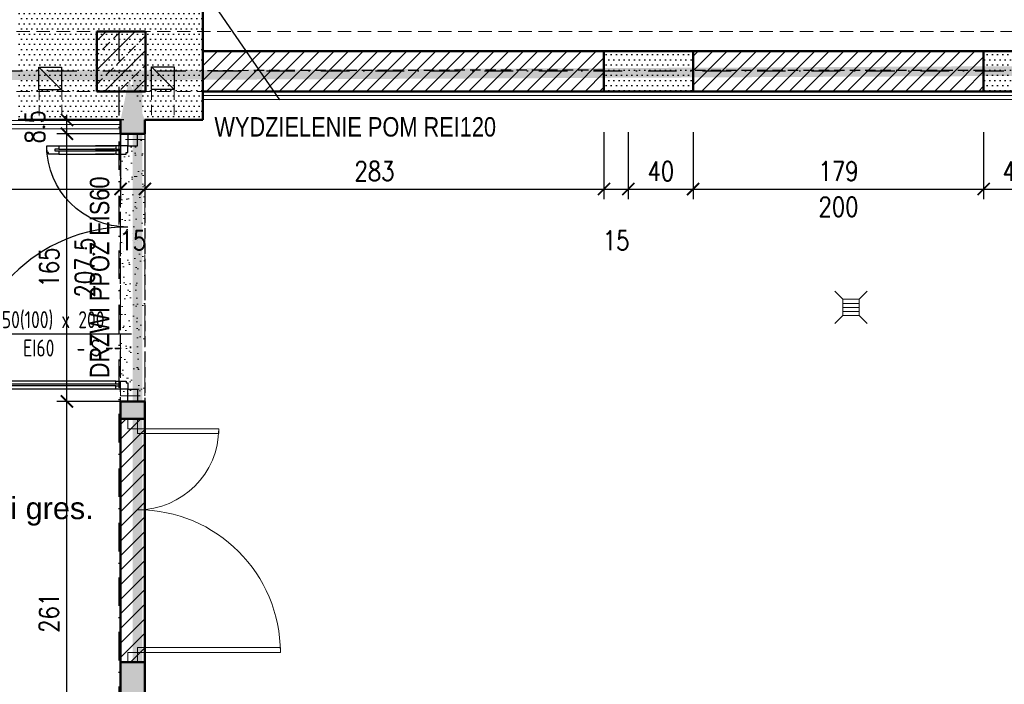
# Model space of a CAD drawing. Header units: millimetres. Extents: x 489 to 7736, y 461 to 5981.
# Tile 18 of 62: x 3908 to 4515, y 1167 to 1577. Entities that reach past the tile are written whole.
import ezdxf
from ezdxf import colors
from ezdxf.entities.mleader import LeaderData, LeaderLine
from ezdxf.enums import TextEntityAlignment as Align
from ezdxf.math import Vec2, Vec3

# ---------------------------------------------------------------- set-up
doc = ezdxf.new("R2010")
doc.units = ezdxf.units.MM
for name, pattern in [('ACAD_ISO02W100', [15, 12, -3]), ('DIVIDE', [31.75, 12.7, -6.35, 0, -6.35, 0, -6.35]), ('DOT___DASHED', [33.523888, 17.638888, -8.819444, 0.01, -7.055556]), ('HIDDEN', [9.525, 6.35, -3.175])]:
    doc.linetypes.add(name, pattern=pattern)
for name, color, linetype in [('BS_ODN', 2, 'Continuous'), ('WK-Drzwi', 9, 'Continuous'), ('WK-EtykDrzwi', 11, 'Continuous'), ('WK-EtykPom', 161, 'Continuous'), ('WK-Opisy', 143, 'Continuous'), ('WK-Opisy @ 50', 143, 'Continuous'), ('WK-Otwory', 9, 'Continuous'), ('WK-PPoż', 1, 'Continuous'), ('WK-Siatka', 240, 'DOT___DASHED'), ('WK-Wentylacja', 2, 'Continuous'), ('WK-Wymiary', 8, 'Continuous'), ('WK-Ściany', 7, 'Continuous')]:
    doc.layers.add(name, color=color, linetype=linetype)
for name, color, linetype, lineweight in [('WK-INSTALACJE WODKAN', 170, 'Continuous', 5), ('WK-izolacja termiczna II', 124, 'BATTING', 0), ('WK-widok', 8, 'Continuous', 0), ('WK-WYBURZENIA', 6, 'Continuous', 5)]:
    doc.layers.add(name, color=color, linetype=linetype, lineweight=lineweight)
doc.layers.add('WK-Pomieszczenia', color=173, linetype='Continuous', plot=False)
doc.styles.add('Arch-Dim', font='romans.shx', dxfattribs={"width": 0.75})
doc.styles.add('Arial', font='micross.ttf', dxfattribs={"width": 0.9})
doc.styles.add('BIKWYM', font='bikromsw.shx', dxfattribs={"width": 0.8})
doc.styles.add('iso cp', font='isocpeur.ttf')
doc.styles.add('RomanS-Narrow', font='romans.shx', dxfattribs={"width": 0.8})
doc.styles.get("Standard").update_dxf_attribs({"font": 'ARIAL.TTF'})
doc.linetypes.add('BATTING', pattern='A,0.00254,-2.54,[134,ltypeshp.shx,S=2.54,R=0,X=-2.54,Y=0],-5.08,[134,ltypeshp.shx,S=2.54,R=180,X=2.54,Y=0],-2.54', length=10.16254)
doc.dimstyles.new('AEC Dimension 1-50', dxfattribs={"dimtxt": 12, "dimasz": 0.075, "dimexe": 6.25, "dimexo": 0, "dimgap": 5, "dimtad": 1, "dimdec": 1, "dimrnd": 0.5, "dimzin": 9, "dimdsep": 46, "dimtxsty": 'RomanS-Narrow', "dimblk": 'ARCHTICK', "dimcen": 0.125, "dimdle": 3.125, "dimclrd": 8, "dimclre": 8, "dimclrt": 256, "dimadec": 1, "dimazin": 0, "dimtfac": 1, "dimtdec": 1, "dimtmove": 2, "dimatfit": 2, "dimfxl": 0, "dimtolj": 1, "dimtzin": 0, "dimarcsym": 0})
doc.dimstyles.new('BS_BGR_100', dxfattribs={"dimtxt": 25, "dimasz": 1.666667, "dimexe": 0, "dimexo": 0, "dimgap": 0, "dimtad": 0, "dimdec": 1, "dimrnd": 0.5, "dimzin": 9, "dimdsep": 46, "dimtxsty": 'BIKWYM', "dimblk": 'NONE', "dimcen": 0, "dimse1": 1, "dimse2": 1, "dimclrd": 256, "dimclre": 256, "dimclrt": 7, "dimadec": 0, "dimazin": 0, "dimtfac": 0.033333, "dimtdec": 1, "dimtmove": 0, "dimatfit": 3, "dimldrblk": 'NONE', "dimfxl": 0, "dimtvp": 0.8, "dimtolj": 1, "dimarcsym": 0})
pattern_1 = [(0, (699.431, 930.084), (1.5875, 3.175), [0, -3.175])]
pattern_2 = [(45, (699.431, 930.084), (-4.490128, 4.490128), [])]

# ---------------------------------------------------------------- blocks, each defined once
blk = doc.blocks.new('_None')
blk = doc.blocks.new('WK_Pow_tag_01_50')
at = {"color": 0, "linetype": 'ByBlock'}
blk.add_line((-2.789, 0), (2.789, 0), dxfattribs=at)
at = {"color": 0, "linetype": 'ByBlock', "style": 'Arial'}
for tag, height, p in [('POWIERZCHNIE:NUMERAUTO', 0.625, (0.071, 0.482)), ('POWIERZCHNIE:NAZWA', 0.45, (0, -0.455)), ('POWIERZCHNIE_WYKOŃCZENIE:POSADZKA', 0.45, (0, -1.091)), ('POWIERZCHNIE_STYL:POWOBLICZ', 0.45, (0, -1.728))]:
    blk.add_attdef(tag, text='', height=height, dxfattribs=at).set_placement(p, align=Align.MIDDLE)
blk = doc.blocks.new('_ArchTick')
at = {"color": 0, "linetype": 'ByBlock', "const_width": 15}
blk.add_lwpolyline([(-50, -50), (50, 50)], dxfattribs=at)
blk = doc.blocks.new('*D1166')
at = {"layer": 'Defpoints', "color": 0}
for p in [(3399.88, 1507.67), (3970.37, 1507.67), (3970.37, 1472.67)]:
    blk.add_point(p, dxfattribs=at)
at = {"layer": 'WK-Wymiary', "color": 8, "linetype": 'Continuous', "lineweight": -2, "ltscale": 1.3}
for p, q in [((3399.88, 1507.67), (3399.88, 1466.42)), ((3970.37, 1507.67), (3970.37, 1466.42)), ((3396.75, 1472.67), (3973.5, 1472.67))]:
    blk.add_line(p, q, dxfattribs=at)
at = {"layer": 'WK-Wymiary', "color": 8, "linetype": 'ByBlock', "lineweight": -2, "xscale": 0.075, "yscale": 0.075, "zscale": 0.075, "rotation": 180}
blk.add_blockref('_ArchTick', (3399.88, 1472.67), dxfattribs=at)
at = {"layer": 'WK-Wymiary', "color": 8, "linetype": 'ByBlock', "lineweight": -2, "xscale": 0.075, "yscale": 0.075, "zscale": 0.075}
blk.add_blockref('_ArchTick', (3970.37, 1472.67), dxfattribs=at)
at = {"layer": 'WK-Wymiary', "lineweight": -3, "insert": (3685.13, 1483.67), "char_height": 12, "attachment_point": 5, "style": 'RomanS-Narrow'}
blk.add_mtext('\\A1;\\A1;570.5', dxfattribs=at)
blk = doc.blocks.new('*D1167')
at = {"layer": 'Defpoints', "color": 0}
for p in [(3970.37, 1507.67), (3985.37, 1507.67), (3985.37, 1472.67)]:
    blk.add_point(p, dxfattribs=at)
at = {"layer": 'WK-Wymiary', "color": 8, "linetype": 'Continuous', "lineweight": -2, "ltscale": 1.3}
for p, q in [((3970.37, 1507.67), (3970.37, 1466.42)), ((3985.37, 1507.67), (3985.37, 1466.42)), ((3967.25, 1472.67), (3988.5, 1472.67))]:
    blk.add_line(p, q, dxfattribs=at)
at = {"layer": 'WK-Wymiary', "color": 8, "linetype": 'ByBlock', "lineweight": -2, "xscale": 0.075, "yscale": 0.075, "zscale": 0.075, "rotation": 180}
blk.add_blockref('_ArchTick', (3970.37, 1472.67), dxfattribs=at)
at = {"layer": 'WK-Wymiary', "color": 8, "linetype": 'ByBlock', "lineweight": -2, "xscale": 0.075, "yscale": 0.075, "zscale": 0.075}
blk.add_blockref('_ArchTick', (3985.37, 1472.67), dxfattribs=at)
at = {"layer": 'WK-Wymiary', "lineweight": -3, "insert": (3977.87, 1440.92), "char_height": 12, "attachment_point": 5, "style": 'RomanS-Narrow'}
blk.add_mtext('\\A1;\\A1;15', dxfattribs=at)
blk = doc.blocks.new('*D1168')
at = {"layer": 'Defpoints', "color": 0}
for p in [(3985.37, 1507.67), (4268.37, 1507.67), (4268.37, 1472.67)]:
    blk.add_point(p, dxfattribs=at)
at = {"layer": 'WK-Wymiary', "color": 8, "linetype": 'Continuous', "lineweight": -2, "ltscale": 1.3}
for p, q in [((3985.37, 1507.67), (3985.37, 1466.42)), ((4268.37, 1507.67), (4268.37, 1466.42)), ((3982.25, 1472.67), (4271.5, 1472.67))]:
    blk.add_line(p, q, dxfattribs=at)
at = {"layer": 'WK-Wymiary', "color": 8, "linetype": 'ByBlock', "lineweight": -2, "xscale": 0.075, "yscale": 0.075, "zscale": 0.075, "rotation": 180}
blk.add_blockref('_ArchTick', (3985.37, 1472.67), dxfattribs=at)
at = {"layer": 'WK-Wymiary', "color": 8, "linetype": 'ByBlock', "lineweight": -2, "xscale": 0.075, "yscale": 0.075, "zscale": 0.075}
blk.add_blockref('_ArchTick', (4268.37, 1472.67), dxfattribs=at)
at = {"layer": 'WK-Wymiary', "lineweight": -3, "insert": (4126.87, 1483.67), "char_height": 12, "attachment_point": 5, "style": 'RomanS-Narrow'}
blk.add_mtext('\\A1;\\A1;283', dxfattribs=at)
blk = doc.blocks.new('*D1169')
at = {"layer": 'Defpoints', "color": 0}
for p in [(4268.37, 1507.67), (4283.37, 1507.67), (4283.37, 1472.67)]:
    blk.add_point(p, dxfattribs=at)
at = {"layer": 'WK-Wymiary', "color": 8, "linetype": 'Continuous', "lineweight": -2, "ltscale": 1.3}
for p, q in [((4268.37, 1507.67), (4268.37, 1466.42)), ((4283.37, 1507.67), (4283.37, 1466.42)), ((4265.25, 1472.67), (4286.5, 1472.67))]:
    blk.add_line(p, q, dxfattribs=at)
at = {"layer": 'WK-Wymiary', "color": 8, "linetype": 'ByBlock', "lineweight": -2, "xscale": 0.075, "yscale": 0.075, "zscale": 0.075, "rotation": 180}
blk.add_blockref('_ArchTick', (4268.37, 1472.67), dxfattribs=at)
at = {"layer": 'WK-Wymiary', "color": 8, "linetype": 'ByBlock', "lineweight": -2, "xscale": 0.075, "yscale": 0.075, "zscale": 0.075}
blk.add_blockref('_ArchTick', (4283.37, 1472.67), dxfattribs=at)
at = {"layer": 'WK-Wymiary', "lineweight": -3, "insert": (4275.87, 1440.92), "char_height": 12, "attachment_point": 5, "style": 'RomanS-Narrow'}
blk.add_mtext('\\A1;\\A1;15', dxfattribs=at)
blk = doc.blocks.new('*D1170')
at = {"layer": 'Defpoints', "color": 0}
for p in [(4283.37, 1507.67), (4323.36, 1507.67), (4323.36, 1472.67)]:
    blk.add_point(p, dxfattribs=at)
at = {"layer": 'WK-Wymiary', "color": 8, "linetype": 'Continuous', "lineweight": -2, "ltscale": 1.3}
for p, q in [((4283.37, 1507.67), (4283.37, 1466.42)), ((4323.36, 1507.67), (4323.36, 1466.42)), ((4280.25, 1472.67), (4326.48, 1472.67))]:
    blk.add_line(p, q, dxfattribs=at)
at = {"layer": 'WK-Wymiary', "color": 8, "linetype": 'ByBlock', "lineweight": -2, "xscale": 0.075, "yscale": 0.075, "zscale": 0.075, "rotation": 180}
blk.add_blockref('_ArchTick', (4283.37, 1472.67), dxfattribs=at)
at = {"layer": 'WK-Wymiary', "color": 8, "linetype": 'ByBlock', "lineweight": -2, "xscale": 0.075, "yscale": 0.075, "zscale": 0.075}
blk.add_blockref('_ArchTick', (4323.36, 1472.67), dxfattribs=at)
at = {"layer": 'WK-Wymiary', "lineweight": -3, "insert": (4303.37, 1483.67), "char_height": 12, "attachment_point": 5, "style": 'RomanS-Narrow'}
blk.add_mtext('\\A1;\\A1;40', dxfattribs=at)
blk = doc.blocks.new('*D1171')
at = {"layer": 'Defpoints', "color": 0}
for p in [(4323.36, 1507.67), (4502.45, 1507.67), (4502.45, 1472.67)]:
    blk.add_point(p, dxfattribs=at)
at = {"layer": 'WK-Wymiary', "color": 8, "linetype": 'Continuous', "lineweight": -2, "ltscale": 1.3}
for p, q in [((4323.36, 1507.67), (4323.36, 1466.42)), ((4502.45, 1507.67), (4502.45, 1466.42)), ((4320.23, 1472.67), (4505.57, 1472.67))]:
    blk.add_line(p, q, dxfattribs=at)
at = {"layer": 'WK-Wymiary', "color": 8, "linetype": 'ByBlock', "lineweight": -2, "xscale": 0.075, "yscale": 0.075, "zscale": 0.075, "rotation": 180}
blk.add_blockref('_ArchTick', (4323.36, 1472.67), dxfattribs=at)
at = {"layer": 'WK-Wymiary', "color": 8, "linetype": 'ByBlock', "lineweight": -2, "xscale": 0.075, "yscale": 0.075, "zscale": 0.075}
blk.add_blockref('_ArchTick', (4502.45, 1472.67), dxfattribs=at)
at = {"layer": 'WK-Wymiary', "lineweight": -3, "insert": (4412.9, 1483.67), "char_height": 12, "attachment_point": 5, "style": 'RomanS-Narrow'}
blk.add_mtext('\\A1;\\A1;179', dxfattribs=at)
blk = doc.blocks.new('*D1172')
at = {"layer": 'Defpoints', "color": 0}
for p in [(4502.45, 1507.67), (4542.27, 1507.67), (4542.27, 1472.67)]:
    blk.add_point(p, dxfattribs=at)
at = {"layer": 'WK-Wymiary', "color": 8, "linetype": 'Continuous', "lineweight": -2, "ltscale": 1.3}
for p, q in [((4502.45, 1507.67), (4502.45, 1466.42)), ((4542.27, 1507.67), (4542.27, 1466.42)), ((4499.32, 1472.67), (4545.39, 1472.67))]:
    blk.add_line(p, q, dxfattribs=at)
at = {"layer": 'WK-Wymiary', "color": 8, "linetype": 'ByBlock', "lineweight": -2, "xscale": 0.075, "yscale": 0.075, "zscale": 0.075, "rotation": 180}
blk.add_blockref('_ArchTick', (4502.45, 1472.67), dxfattribs=at)
at = {"layer": 'WK-Wymiary', "color": 8, "linetype": 'ByBlock', "lineweight": -2, "xscale": 0.075, "yscale": 0.075, "zscale": 0.075}
blk.add_blockref('_ArchTick', (4542.27, 1472.67), dxfattribs=at)
at = {"layer": 'WK-Wymiary', "lineweight": -3, "insert": (4522.36, 1483.67), "char_height": 12, "attachment_point": 5, "style": 'RomanS-Narrow'}
blk.add_mtext('\\A1;\\A1;40', dxfattribs=at)
blk = doc.blocks.new('J1')
for p, q in [((-5, 5), (-10, 10)), ((5, 5), (10, 10)), ((-5, 5), (-5, -5)), ((5, 5), (-5, 5)), ((-5, 2.5), (5, 2.5)), ((-5, 0), (5, 0)), ((5, -5), (5, 5)), ((-5, -5), (-10, -10)), ((-5, -2.5), (5, -2.5)), ((-5, -5), (5, -5)), ((5, -5), (10, -10))]:
    blk.add_line(p, q)
blk = doc.blocks.new('L2')
at = {"color": 8}
for p, q in [((7.5, 5), (20, 5)), ((7.5, 0), (20, 0))]:
    blk.add_line(p, q, dxfattribs=at)
at = {"color": 4}
for p, q in [((7.5, 3), (20, 3)), ((7.5, 2), (20, 2))]:
    blk.add_line(p, q, dxfattribs=at)
blk.add_lwpolyline([(0, 1), (0, 5), (7.5, 5), (7.5, 3), (5, 3), (5, 2), (7.5, 2), (7.5, 0), (1, 0), (1, 1)], close=True)
blk = doc.blocks.new('L3')
for p, q in [((-22.5, -0.5), (-22.5, 0.5)), ((22.5, -0.5), (22.5, 0.5))]:
    blk.add_line(p, q)
at = {"color": 8}
for p, q in [((-15, 2.5), (15, 2.5)), ((-15, -2.5), (15, -2.5))]:
    blk.add_line(p, q, dxfattribs=at)
at = {"color": 4}
for p, q in [((-15, 0.5), (15, 0.5)), ((-15, 0.5), (15, 0.5)), ((-15, -0.5), (15, -0.5)), ((-15, -0.5), (15, -0.5))]:
    blk.add_line(p, q, dxfattribs=at)
blk = doc.blocks.new('*D1191')
at = {"layer": 'Defpoints', "color": 0}
for p in [(3937.29, 1341.71), (3972.29, 1341.71), (3972.29, 1080.83)]:
    blk.add_point(p, dxfattribs=at)
at = {"layer": 'WK-Wymiary', "color": 8, "linetype": 'Continuous', "lineweight": -2, "ltscale": 1.3}
for p, q in [((3972.29, 1341.71), (3931.04, 1341.71)), ((3937.29, 1077.7), (3937.29, 1344.83)), ((3972.29, 1080.83), (3931.04, 1080.83))]:
    blk.add_line(p, q, dxfattribs=at)
at = {"layer": 'WK-Wymiary', "color": 8, "linetype": 'ByBlock', "lineweight": -2, "xscale": 0.075, "yscale": 0.075, "zscale": 0.075}
for p, rotation in [((3937.29, 1341.71), 90), ((3937.29, 1080.83), 270)]:
    blk.add_blockref('_ArchTick', p, dxfattribs=dict(at, rotation=rotation))
at = {"layer": 'WK-Wymiary', "lineweight": -3, "insert": (3926.29, 1211.27), "char_height": 12, "attachment_point": 5, "rotation": 90, "style": 'RomanS-Narrow'}
blk.add_mtext('\\A1;\\A1;261', dxfattribs=at)
blk = doc.blocks.new('*D1192')
at = {"layer": 'Defpoints', "color": 0}
for p in [(3937.29, 1506.71), (3972.29, 1506.71), (3972.29, 1341.71)]:
    blk.add_point(p, dxfattribs=at)
at = {"layer": 'WK-Wymiary', "color": 8, "linetype": 'Continuous', "lineweight": -2, "ltscale": 1.3}
for p, q in [((3972.29, 1506.71), (3931.04, 1506.71)), ((3937.29, 1338.58), (3937.29, 1509.83)), ((3972.29, 1341.71), (3931.04, 1341.71))]:
    blk.add_line(p, q, dxfattribs=at)
at = {"layer": 'WK-Wymiary', "color": 8, "linetype": 'ByBlock', "lineweight": -2, "xscale": 0.075, "yscale": 0.075, "zscale": 0.075}
for p, rotation in [((3937.29, 1506.71), 90), ((3937.29, 1341.71), 270)]:
    blk.add_blockref('_ArchTick', p, dxfattribs=dict(at, rotation=rotation))
at = {"layer": 'WK-Wymiary', "lineweight": -3, "insert": (3926.29, 1424.21), "char_height": 12, "attachment_point": 5, "rotation": 90, "style": 'RomanS-Narrow'}
blk.add_mtext('\\A1;\\A1;165', dxfattribs=at)
blk = doc.blocks.new('*D1193')
at = {"layer": 'Defpoints', "color": 0}
for p in [(3937.29, 1515.25), (3972.29, 1515.25), (3972.29, 1506.71)]:
    blk.add_point(p, dxfattribs=at)
at = {"layer": 'WK-Wymiary', "color": 8, "linetype": 'Continuous', "lineweight": -2, "ltscale": 1.3}
for p, q in [((3937.29, 1503.58), (3937.29, 1518.38)), ((3972.29, 1515.25), (3931.04, 1515.25)), ((3937.29, 1515.25), (3937.29, 1515.33)), ((3972.29, 1506.71), (3931.04, 1506.71)), ((3937.29, 1506.71), (3937.29, 1506.63))]:
    blk.add_line(p, q, dxfattribs=at)
at = {"layer": 'WK-Wymiary', "color": 8, "linetype": 'ByBlock', "lineweight": -2, "xscale": 0.075, "yscale": 0.075, "zscale": 0.075}
for p, rotation in [((3937.29, 1515.25), 270), ((3937.29, 1506.71), 90)]:
    blk.add_blockref('_ArchTick', p, dxfattribs=dict(at, rotation=rotation))
at = {"layer": 'WK-Wymiary', "lineweight": -3, "insert": (3917.54, 1510.98), "char_height": 12, "attachment_point": 5, "rotation": 90, "style": 'RomanS-Narrow'}
blk.add_mtext('\\A1;\\A1;8.5', dxfattribs=at)
blk = doc.blocks.new('WK_Door_Tag_02_50L')
at = {"color": 0, "linetype": 'ByBlock', "lineweight": -2}
blk.add_line((0, 0), (0, 2.75), dxfattribs=at)
blk.add_circle((0, -0.5), 0.5, dxfattribs=at)
at = {"color": 0, "linetype": 'ByBlock', "lineweight": -2, "style": 'RomanS-Narrow', "width": 0.75}
for tag, p in [('DRZWI_OBIEKTY:WYPOSAZENIESAMOZAMYKACZ', (0.1, 2.031)), ('DRZWI_OBIEKTY:WYPOSAZENIEKRATKAWENT', (0.1, 1.781)), ('DRZWI_OBIEKTY:KONTROLADOSTĘPU', (0.1, 2.28)), ('DRZWI_STYL:KLASAPPOŻ', (0.1, 0.839))]:
    blk.add_attdef(tag, text='', height=0.3, rotation=90, dxfattribs=at).set_placement(p, align=Align.TOP_LEFT)
for tag, p in [('DRZWI_STYL:KIERUNEKOTWIERANIAZNAK', (-0.1, 0.214)), ('DRZWI_STYL:ROZMIAR', (-0.1, 0.464))]:
    blk.add_attdef(tag, p, '', height=0.3, rotation=90, dxfattribs=at)
at = {"color": 0, "linetype": 'ByBlock', "lineweight": -2, "style": 'RomanS-Narrow', "width": 0.75, "flags": 4}
blk.add_attdef('DRZWI_OBIEKTY:SYMBOL', text='', height=0.35, rotation=360, dxfattribs=at).set_placement((0, -0.5), align=Align.MIDDLE_CENTER)

msp = doc.modelspace()

# ---------------------------------------------------------------- hatches: boundary and pattern name
at = {"layer": 'WK-WYBURZENIA', "linetype": 'Continuous', "lineweight": 0}
h = msp.add_hatch(dxfattribs=at)
h.set_pattern_fill('AR-SAND', color=6, scale=0.2, style=0)
h.set_pattern_definition([(37.5, (699.431, 930.084), (-0.320006, 9.788265), [0, -7.7216, 0, -8.636, 0, -8.255]), (7.5, (699.431, 930.084), (8.990466, 14.3365), [0, -4.1656, 0, -6.9596, 0, -2.667]), (327.5, (693.183, 930.084), (15.819847, 0.028744), [0, -2.54, 0, -9.144, 0, -11.938]), (317.5, (693.183, 930.084), (15.27113, 4.458586), [0, -1.27, 0, -5.9944, 0, -6.858])])
h.paths.add_polyline_path([(3985.37, 1503.26), (3970.37, 1503.26), (3970.37, 1345.2), (3985.37, 1345.2)], flags=0)
at = {"layer": 'WK-Ściany', "linetype": 'Continuous', "lineweight": -3}
h = msp.add_hatch(dxfattribs=at)
h.set_pattern_fill('DOTS', color=253, scale=2, style=0)
h.set_pattern_definition(pattern_1)
h.paths.add_polyline_path([(3907.22, 1515.25), (3970.37, 1515.25), (3975.37, 1539.8), (3985.37, 1515.25), (4021.06, 1515.25), (4021.06, 1592.63), (3985.37, 1592.63), (3970.37, 1592.63), (3907.22, 1592.63), (3907.22, 1557.5), (3907.22, 1532.87)], flags=0)
h = msp.add_hatch(dxfattribs=at)
h.set_pattern_fill('ANSI33', color=5, scale=2, angle=360, style=0)
h.set_pattern_definition([(45, (699.431, 930.084), (-8.980256, 8.980256), []), (45, (708.411, 930.084), (-8.980256, 8.980256), [6.35, -3.175])])
h.paths.add_polyline_path([(3955.68, 1569.87), (3955.68, 1532.87), (3985.69, 1532.87), (3985.69, 1569.87)], flags=0)
at = {"layer": 'WK-Ściany', "linetype": 'Continuous', "lineweight": 0}
h = msp.add_hatch(dxfattribs=at)
h.set_pattern_fill('ANSI31', color=1, scale=2, style=0)
h.set_pattern_definition(pattern_2)
h.paths.add_polyline_path([(4268.37, 1532.88), (4268.37, 1557.7), (4021.06, 1557.7), (4021.06, 1532.88)], flags=0)
at = {"layer": 'WK-Ściany', "linetype": 'Continuous', "lineweight": -3}
h = msp.add_hatch(dxfattribs=at)
h.set_pattern_fill('DOTS', color=253, scale=2, style=0)
h.set_pattern_definition(pattern_1)
h.paths.add_polyline_path([(4268.37, 1557.7), (4268.37, 1532.88), (4323.36, 1532.88), (4323.36, 1557.7)], flags=0)
h.paths.add_polyline_path([(4502.45, 1557.7), (4502.45, 1532.88), (4542.38, 1532.88), (4552.03, 1541.15), (4542.37, 1557.7)], flags=0)
at = {"layer": 'WK-Ściany', "linetype": 'Continuous', "lineweight": 0}
h = msp.add_hatch(dxfattribs=at)
h.set_pattern_fill('ANSI31', color=1, scale=2, style=0)
h.set_pattern_definition(pattern_2)
h.paths.add_polyline_path([(4502.45, 1532.88), (4502.45, 1557.7), (4323.36, 1557.7), (4323.36, 1532.88)], flags=0)
at = {"layer": 'WK-Ściany', "linetype": 'Continuous', "lineweight": -3}
h = msp.add_hatch(dxfattribs=at)
h.set_pattern_fill('DOTS', color=253, scale=2, style=0)
h.set_pattern_definition([(1e-13, (699.431, 930.084), (1.5875, 3.175), [0, -3.175])])
h.paths.add_polyline_path([(3985.37, 1515.25), (3975.37, 1539.8), (3970.37, 1515.25), (3970.37, 1506.71), (3985.37, 1506.71)], flags=0)
h.paths.add_polyline_path([(3985.37, 1341.71), (3970.37, 1341.71), (3970.37, 1330.83), (3985.37, 1330.83)], flags=0)
h.paths.add_polyline_path([(3985.37, 1180.83), (3970.37, 1180.83), (3970.37, 1080.83), (3975.37, 1065.08), (3985.37, 1080.83)], flags=0)
at = {"layer": 'WK-Ściany', "linetype": 'Continuous', "lineweight": 0}
h = msp.add_hatch(dxfattribs=at)
h.set_pattern_fill('ANSI31', color=1, scale=2, style=0)
h.set_pattern_definition([(45, (699.431, 930.084), (-4.490128, 4.490128), [])])
h.paths.add_polyline_path([(3985.37, 1330.83), (3970.37, 1330.83), (3970.37, 1180.83), (3985.37, 1180.83)], flags=0)

# ---------------------------------------------------------------- linework, layer by layer
at = {"layer": 'WK-Drzwi', "color": 9, "linetype": 'Continuous', "lineweight": -3}
for points in [[(3980.87, 1499.21), (3980.87, 1506.71), (3974.87, 1506.71), (3974.87, 1499.21)], [(3980.87, 1349.21), (3980.87, 1341.71), (3974.87, 1341.71), (3974.87, 1349.21)]]:
    msp.add_lwpolyline(points, close=True, dxfattribs=at)
at = {"layer": 'WK-Drzwi', "color": 8, "linetype": 'Continuous', "lineweight": -3, "extrusion": (0, 0, -1)}
msp.add_arc((-3974.87, 1499.21), 50, 270, 0, dxfattribs=at)
at = {"layer": 'WK-Drzwi', "color": 8, "linetype": 'Continuous', "lineweight": -3}
msp.add_arc((3974.87, 1349.21), 100, 90, 180, dxfattribs=at)
at = {"layer": 'WK-izolacja termiczna II', "ltscale": 0.24}
for p, q in [((4021.06, 1530.38), (4542.39, 1530.35)), ((3399.88, 1512.37), (3970.37, 1512.37))]:
    msp.add_line(p, q, dxfattribs=at)
at = {"layer": 'WK-Opisy'}
msp.add_lwpolyline([(3948.99, 1687.41), (3958.42, 1687.41), (4068.33, 1527.73)], dxfattribs=at)
at = {"layer": 'WK-Otwory', "color": 9, "linetype": 'HIDDEN', "lineweight": -3}
for p, q in [((4323.36, 1557.7), (4502.45, 1557.7)), ((4323.36, 1532.88), (4502.45, 1532.88))]:
    msp.add_line(p, q, dxfattribs=at)
at = {"layer": 'WK-Otwory', "color": 9, "linetype": 'Continuous', "lineweight": -3}
for p, q in [((4323.36, 1557.7), (4323.36, 1532.88)), ((4502.45, 1557.7), (4502.45, 1532.88))]:
    msp.add_line(p, q, dxfattribs=at)
at = {"layer": 'WK-Pomieszczenia', "color": 173, "linetype": 'HIDDEN', "lineweight": -3}
for p, q in [((4021.06, 1592.63), (4021.06, 1557.7)), ((4021.06, 1557.7), (4542.37, 1557.7)), ((3970.37, 1515.25), (3907.22, 1515.25)), ((3970.37, 1080.83), (3970.37, 1515.25))]:
    msp.add_line(p, q, dxfattribs=at)
at = {"layer": 'WK-PPoż', "color": 1, "linetype": 'DIVIDE', "const_width": 6}
msp.add_lwpolyline([(3980.79, 1542.86), (4564.18, 1545.61), (4564.18, 946.58), (4260.22, 946.58), (4260.22, 1066.13), (3980.49, 1066.13)], dxfattribs=at)
msp.add_lwpolyline([(3369.93, 1543.62), (3980.79, 1542.86), (3980.79, 1066.61), (3371.19, 1066.61)], close=True, dxfattribs=at)
at = {"layer": 'WK-Siatka', "color": 240, "linetype": 'DOT___DASHED', "lineweight": -3}
for p, q in [((3969.38, 946.58), (3969.38, 2632.81)), ((1875.32, 1545.61), (5768.18, 1545.61))]:
    msp.add_line(p, q, dxfattribs=at)
at = {"layer": 'WK-Wentylacja', "ltscale": 0.5}
for p, q in [((3989.48, 1548.03), (4003.48, 1534.03)), ((3920, 1547.89), (3934, 1533.89))]:
    msp.add_line(p, q, dxfattribs=at)
for points in [[(3989.48, 1548.03), (4003.48, 1548.03), (4003.48, 1534.03), (3989.48, 1534.03)], [(3920, 1547.89), (3934, 1547.89), (3934, 1533.89), (3920, 1533.89)]]:
    msp.add_lwpolyline(points, close=True, dxfattribs=at)
at = {"layer": 'WK-widok', "ltscale": 1.3}
for p, q in [((4021.06, 1527.88), (4542.39, 1527.85)), ((3399.88, 1514.87), (3970.37, 1514.87)), ((3399.88, 1509.87), (3970.37, 1509.87))]:
    msp.add_line(p, q, dxfattribs=at)
at = {"layer": 'WK-widok', "linetype": 'HIDDEN', "ltscale": 1.3}
for points in [[(1887.82, 1569.87), (5755.68, 1569.87)], [(1887.82, 1532.88), (4577.51, 1532.88)]]:
    msp.add_lwpolyline(points, dxfattribs=at)
at = {"layer": 'WK-widok', "linetype": 'HIDDEN'}
for points in [[(3920.13, 1533.89), (3920.26, 1515.25)], [(3934.13, 1534.03), (3934.23, 1515.25)], [(3989.48, 1534.03), (3989.48, 1515.25)], [(4003.48, 1534.03), (4003.48, 1515.25)]]:
    msp.add_lwpolyline(points, dxfattribs=at)
at = {"layer": 'WK-WYBURZENIA', "color": 6, "linetype": 'ACAD_ISO02W100', "lineweight": 0}
for p, q in [((4268.37, 1557.7), (4283.37, 1557.7)), ((4283.37, 1532.88), (4268.37, 1532.88)), ((3985.37, 1503.26), (3970.37, 1503.26)), ((3970.37, 1503.26), (3970.37, 1345.2)), ((3985.37, 1345.2), (3985.37, 1503.26)), ((3970.37, 1345.2), (3985.37, 1345.2))]:
    msp.add_line(p, q, dxfattribs=at)
at = {"layer": 'WK-WYBURZENIA', "color": 6, "linetype": 'Continuous', "lineweight": 5}
for points in [[(3974.87, 1324.83), (3974.87, 1330.83), (3980.87, 1330.83), (3980.87, 1324.83)], [(3980.87, 1324.83), (3980.87, 1321.83), (4030.87, 1321.83), (4030.87, 1324.83)], [(3980.87, 1186.83), (3980.87, 1189.83), (4068.87, 1189.83), (4068.87, 1186.83)], [(3974.87, 1186.83), (3974.87, 1180.83), (3980.87, 1180.83), (3980.87, 1186.83)]]:
    msp.add_lwpolyline(points, close=True, dxfattribs=at)
at = {"layer": 'WK-WYBURZENIA', "color": 8, "linetype": 'Continuous', "lineweight": 5}
msp.add_arc((3980.87, 1324.83), 50, 270, 0, dxfattribs=at)
at = {"layer": 'WK-WYBURZENIA', "color": 8, "linetype": 'Continuous', "lineweight": 5, "extrusion": (0, 0, -1)}
msp.add_arc((-3980.87, 1186.83), 88, 90, 180, dxfattribs=at)
at = {"layer": 'WK-Ściany', "color": 7, "linetype": 'Continuous', "lineweight": 50}
for p, q in [((4021.06, 1515.25), (4021.06, 1592.63)), ((3955.68, 1569.87), (3955.68, 1532.87)), ((3985.69, 1569.87), (3955.68, 1569.87)), ((3985.69, 1532.87), (3985.69, 1569.87)), ((4268.37, 1557.7), (4021.06, 1557.7)), ((4021.06, 1557.7), (4021.06, 1532.88)), ((4268.37, 1557.7), (4268.37, 1532.88)), ((4323.36, 1557.7), (4268.37, 1557.7)), ((4268.37, 1532.88), (4268.37, 1557.7)), ((4323.36, 1532.88), (4323.36, 1557.7)), ((4502.45, 1557.7), (4323.36, 1557.7)), ((4323.36, 1557.7), (4323.36, 1532.88)), ((4502.45, 1557.7), (4502.45, 1532.88)), ((4542.37, 1557.7), (4502.45, 1557.7)), ((4502.45, 1532.88), (4502.45, 1557.7)), ((3955.68, 1532.87), (3985.69, 1532.87)), ((4021.06, 1532.88), (4268.37, 1532.88)), ((4268.37, 1532.88), (4323.36, 1532.88)), ((4323.36, 1532.88), (4502.45, 1532.88)), ((4502.45, 1532.88), (4542.38, 1532.88)), ((3907.22, 1515.25), (3970.37, 1515.25)), ((3970.37, 1515.25), (3970.37, 1506.71)), ((3985.37, 1506.71), (3985.37, 1515.25)), ((3985.37, 1515.25), (4021.06, 1515.25)), ((3970.37, 1506.71), (3985.37, 1506.71)), ((3985.37, 1341.71), (3970.37, 1341.71)), ((3970.37, 1341.71), (3970.37, 1330.83)), ((3985.37, 1330.83), (3985.37, 1341.71)), ((3970.37, 1330.83), (3985.37, 1330.83)), ((3985.37, 1330.83), (3970.37, 1330.83)), ((3970.37, 1330.83), (3970.37, 1180.83)), ((3985.37, 1180.83), (3985.37, 1330.83)), ((3985.37, 1180.83), (3970.37, 1180.83)), ((3970.37, 1180.83), (3970.37, 1080.83)), ((3970.37, 1180.83), (3985.37, 1180.83)), ((3985.37, 1080.83), (3985.37, 1180.83))]:
    msp.add_line(p, q, dxfattribs=at)
at = {"layer": 'WK-Ściany', "color": 7, "linetype": 'HIDDEN', "lineweight": -3}
for p, q in [((4268.37, 1546.02), (4021.06, 1545.61)), ((4021.06, 1545.61), (4021.06, 1515.25)), ((4268.37, 1532.88), (4268.37, 1546.02)), ((4502.45, 1545.7), (4323.36, 1545.7)), ((4323.36, 1545.7), (4323.36, 1532.88)), ((4502.45, 1532.88), (4502.45, 1545.7)), ((4323.36, 1532.88), (4268.37, 1532.88)), ((4542.38, 1532.89), (4502.45, 1532.88)), ((3985.37, 1515.25), (3985.37, 1080.83)), ((4021.06, 1515.25), (3985.37, 1515.25))]:
    msp.add_line(p, q, dxfattribs=at)

# ---------------------------------------------------------------- block references
at = {"layer": 'WK-Drzwi', "color": 9, "linetype": 'Continuous', "lineweight": -3}
msp.add_blockref('L2', (3924.87, 1494.21), dxfattribs=at)
at = {"layer": 'WK-Drzwi', "color": 9, "linetype": 'Continuous', "lineweight": -3, "xscale": 1.111111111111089}
msp.add_blockref('L3', (3949.87, 1496.71), dxfattribs=at)
at = {"layer": 'WK-Drzwi', "color": 9, "linetype": 'Continuous', "lineweight": -3, "extrusion": (0, 0, -1), "zscale": -1}
msp.add_blockref('L2', (-3974.87, 1494.21), dxfattribs=at)
at = {"layer": 'WK-Drzwi', "color": 9, "linetype": 'Continuous', "lineweight": -3, "xscale": 2.222222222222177, "rotation": 180}
msp.add_blockref('L3', (3924.87, 1351.71), dxfattribs=at)
at = {"layer": 'WK-Drzwi', "color": 9, "linetype": 'Continuous', "lineweight": -3, "rotation": 180}
msp.add_blockref('L2', (3974.87, 1354.21), dxfattribs=at)
at = {"layer": 'WK-EtykDrzwi', "color": 11, "linetype": 'Continuous', "lineweight": -3, "ltscale": 1.3}
ref = msp.add_blockref('WK_Door_Tag_02_50L', (3880.88, 1383.33), dxfattribs=dict(at, xscale=35, yscale=35, zscale=8, rotation=270))
ref.add_attrib('DRZWI_OBIEKTY:KONTROLADOSTĘPU', '--', dxfattribs={"layer": '0', "color": 0, "linetype": 'ByBlock', "lineweight": -2, "height": 10.5, "style": 'iso cp', "width": 0.75}).set_placement((3960.69, 1380.71), align=Align.TOP_LEFT)
ref.add_attrib('DRZWI_STYL:KIERUNEKOTWIERANIAZNAK', 'P', (3888.38, 1386.83), dxfattribs={"layer": '0', "color": 0, "linetype": 'ByBlock', "lineweight": -2, "height": 10.5, "style": 'iso cp', "width": 0.75})
ref.add_attrib('DRZWI_STYL:KLASAPPOŻ', 'EI60', dxfattribs={"layer": '0', "color": 0, "linetype": 'ByBlock', "lineweight": -2, "height": 10.5, "style": 'iso cp', "width": 0.75}).set_placement((3910.26, 1379.83), align=Align.TOP_LEFT)
ref.add_attrib('DRZWI_STYL:ROZMIAR', '50(100) x 200', (3897.13, 1386.83), dxfattribs={"layer": '0', "color": 0, "linetype": 'ByBlock', "lineweight": -2, "height": 10.5, "style": 'iso cp', "width": 0.75})
ref.add_attrib('DRZWI_OBIEKTY:WYPOSAZENIESAMOZAMYKACZ', 'S', dxfattribs={"layer": '0', "color": 0, "linetype": 'ByBlock', "lineweight": -2, "height": 10.5, "style": 'iso cp', "width": 0.75}).set_placement((3951.95, 1379.83), align=Align.TOP_LEFT)
ref.add_attrib('DRZWI_OBIEKTY:WYPOSAZENIEKRATKAWENT', '-', dxfattribs={"layer": '0', "color": 0, "linetype": 'ByBlock', "lineweight": -2, "height": 10.5, "style": 'iso cp', "width": 0.75}).set_placement((3943.2, 1379.83), align=Align.TOP_LEFT)
ref.add_attrib('DRZWI_OBIEKTY:SYMBOL', '16A', dxfattribs={"layer": '0', "color": 0, "linetype": 'ByBlock', "lineweight": -2, "height": 12.25, "rotation": 270, "style": 'iso cp', "width": 0.75}).set_placement((3863.38, 1383.33), align=Align.MIDDLE_CENTER)
at = {"layer": 'WK-EtykPom', "color": 161, "linetype": 'Continuous', "lineweight": -3, "ltscale": 1.3, "xscale": 30, "yscale": 30, "zscale": 40}
msp.add_blockref('WK_Pow_tag_01_50', (3809.39, 1306.85), dxfattribs=at).add_auto_attribs({'POWIERZCHNIE_WYKOŃCZENIE:POSADZKA': 'podłogoa systemowa + płytki gres.', 'POWIERZCHNIE:NUMERAUTO': 'B-1.005', 'POWIERZCHNIE:NAZWA': 'Koncentrator tlenu', 'POWIERZCHNIE_STYL:POWOBLICZ': '26.26 m2'})
at = {"layer": 'WK-INSTALACJE WODKAN', "color": 170, "linetype": 'Continuous', "lineweight": 5}
msp.add_blockref('J1', (4420.62, 1399.65), dxfattribs=at)

# ---------------------------------------------------------------- texts
at = {"layer": 'WK-PPoż', "color": 1, "ltscale": 5, "width": 0.8}
msp.add_text('WYDZIELENIE POM REI120', height=12, dxfattribs=at).set_placement((4028.21, 1505.01))
msp.add_text('DRZWI PPOŻ EIS60', height=12, rotation=90, dxfattribs=at).set_placement((3963.39, 1355.94))
at = {"layer": 'WK-Wymiary', "color": 8, "linetype": 'Continuous', "lineweight": -3, "insert": (4412.9, 1467.67), "char_height": 12, "attachment_point": 2, "style": 'RomanS-Narrow'}
msp.add_mtext('\\A1;200', dxfattribs=at)
at = {"layer": 'WK-Wymiary', "color": 8, "linetype": 'Continuous', "lineweight": -3, "insert": (3942.29, 1424.21), "char_height": 12, "attachment_point": 2, "rotation": 90, "style": 'RomanS-Narrow'}
msp.add_mtext('\\A1;207.5', dxfattribs=at)

# ---------------------------------------------------------------- dimensions: what is measured, and where the dimension line sits
at = {"layer": 'WK-Wymiary', "color": 8, "linetype": 'Continuous', "lineweight": -3, "ltscale": 1.3}
for base, p1, p2, text, picture, middle in [((3937.29, 1515.25), (3972.29, 1506.71), (3972.29, 1515.25), '\\A1;8.5', '*D1193', (3917.54, 1510.98)), ((3937.29, 1506.71), (3972.29, 1341.71), (3972.29, 1506.71), '\\A1;165', '*D1192', (3926.29, 1424.21)), ((3937.29, 1341.71), (3972.29, 1080.83), (3972.29, 1341.71), '\\A1;261', '*D1191', (3926.29, 1211.27))]:
    dim = msp.add_linear_dim(base=base, p1=p1, p2=p2, angle=90, text=text, dimstyle='AEC Dimension 1-50', override={"dimclrd": 8, "dimclre": 8, "dimclrt": 256}, dxfattribs=at)
    dim.commit()
    dim.dimension.update_dxf_attribs({"geometry": picture, "text_midpoint": middle})
for base, p1, p2, text, picture, middle in [((3970.37, 1472.67), (3399.88, 1507.67), (3970.37, 1507.67), '\\A1;570.5', '*D1166', (3685.13, 1483.67)), ((3985.37, 1472.67), (3970.37, 1507.67), (3985.37, 1507.67), '\\A1;15', '*D1167', (3977.87, 1440.92)), ((4268.37, 1472.67), (3985.37, 1507.67), (4268.37, 1507.67), '\\A1;283', '*D1168', (4126.87, 1483.67)), ((4283.37, 1472.67), (4268.37, 1507.67), (4283.37, 1507.67), '\\A1;15', '*D1169', (4275.87, 1440.92)), ((4323.36, 1472.67), (4283.37, 1507.67), (4323.36, 1507.67), '\\A1;40', '*D1170', (4303.37, 1483.67)), ((4502.45, 1472.67), (4323.36, 1507.67), (4502.45, 1507.67), '\\A1;179', '*D1171', (4412.9, 1483.67)), ((4542.27, 1472.67), (4502.45, 1507.67), (4542.27, 1507.67), '\\A1;40', '*D1172', (4522.36, 1483.67))]:
    dim = msp.add_linear_dim(base=base, p1=p1, p2=p2, text=text, dimstyle='AEC Dimension 1-50', override={"dimclrd": 8, "dimclre": 8, "dimclrt": 256}, dxfattribs=at)
    dim.commit()
    dim.dimension.update_dxf_attribs({"geometry": picture, "text_midpoint": middle})

# ---------------------------------------------------------------- leaders
at = {"layer": 'BS_ODN'}
msp.add_leader([(4644.13, 1545.1), (4612.15, 1644.6), (4444.41, 1644.6)], dimstyle='BS_BGR_100', dxfattribs=at)
at = {"layer": 'WK-Opisy @ 50'}
ml = msp.add_multileader_mtext('Standard', dxfattribs=at)
ml.set_content('ścianę pomieszczenia wyłożyć izolacją akustyczna K-FONIK GK gr.2mm mocowaną na kleju, następnie wełna skalną > 80kg/m{\\fRaavi|b0|i0|c0|p2;³ }gr.50mm mocowana na stelażu, a następnie welon szklany, albo siatka stalowa ', color=256, style='Arch-Dim')
ml.set_leader_properties()
ml.build(insert=Vec2(0, 0))
ml.multileader.update_dxf_attribs({"dogleg_length": 2, "arrow_head_size": 10, "scale": 5})
ctx = ml.context
ctx.base_point, ctx.scale, ctx.char_height, ctx.arrow_head_size, ctx.landing_gap_size, ctx.plane_origin = Vec3(3711.66, 1687.29), 5, 10, 10, 10, Vec3(-18705.82, 11224.89)
notes = []
notes.append((ctx, [(0, (1, 1, 0), (3701.66, 1687.29), (1, 0), 10, [(0, [(3592.72, 1510.83)], 0, [])])]))
ctx.mtext.insert, ctx.mtext.width, ctx.mtext.defined_height, ctx.mtext.line_spacing_factor = Vec3(3721.66, 1692.29), 249.1545, 37.32, 0.8
for ctx, leaders in notes:
    for number, flags, end, landing, length, lines in leaders:
        leader = LeaderData()
        leader.index, (leader.has_last_leader_line, leader.has_dogleg_vector, leader.attachment_direction) = number, flags
        leader.last_leader_point, leader.dogleg_vector, leader.dogleg_length = Vec3(end), Vec3(landing), length
        for number, points, colour, breaks in lines:
            line = LeaderLine()
            line.index, line.vertices, line.color, line.breaks = number, Vec3.list(points), colors.encode_raw_color(colour), breaks
            leader.lines.append(line)
        ctx.leaders.append(leader)

doc.saveas('drawing.dxf')
